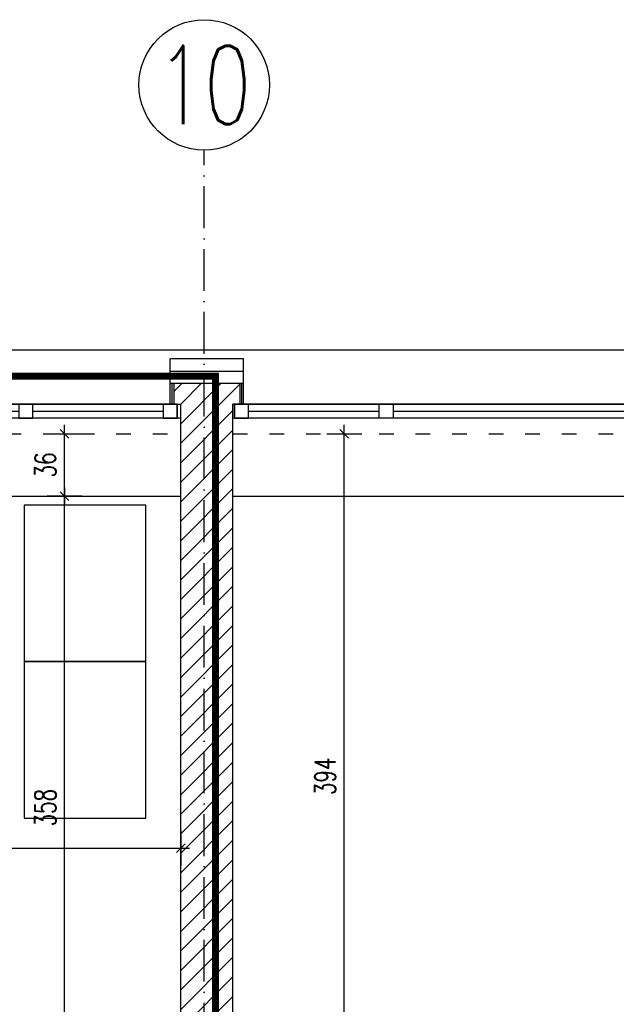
# Model space of a CAD drawing. Header units: millimetres. Extents: x 167273 to 188273, y -125105 to -88145.
# Tile 170 of 210: x 174889 to 175232, y -96503 to -95937. Entities that reach past the tile are written whole.
import ezdxf

# ---------------------------------------------------------------- set-up
doc = ezdxf.new("R2010")
doc.units = ezdxf.units.MM
for name, pattern in [('ACAD_ISO03W100', [30, 12, -18]), ('ACAD_ISO10W100', [18, 12, -3, 0, -3]), ('DASHED', [0.75, 0.5, -0.25])]:
    doc.linetypes.add(name, pattern=pattern)
doc.layers.add('!zakres', color=7, linetype='ACAD_ISO03W100', lineweight=60, true_color=0x8a14ff)
for name, color, linetype in [('a-osie', 1, 'ACAD_ISO10W100'), ('a-wymiary', 9, 'Continuous'), ('b-izolacja', 8, 'BATTING'), ('b-okna', 6, 'Continuous'), ('b-przerywana1', 9, 'ACAD_ISO03W100'), ('b-widokowa', 7, 'Continuous'), ('b-ściany', 2, 'Continuous'), ('c-meble', 5, 'Continuous'), ('h-hatch', 8, 'Continuous')]:
    doc.layers.add(name, color=color, linetype=linetype)
doc.styles.add('PPAB_100', font='romans.shx', dxfattribs={"width": 0.7, "height": 12})
doc.linetypes.add('BATTING', pattern='A,0.0001,-0.1,[134,ltypeshp.shx,S=0.1,R=0,X=-0.1,Y=0],-0.2,[134,ltypeshp.shx,S=0.1,R=180,X=0.1,Y=0],-0.1', length=0.4001)
doc.dimstyles.new('newPPAB_100', dxfattribs={"dimscale": 0, "dimtxt": 16, "dimasz": 1, "dimexe": 10, "dimexo": 10, "dimgap": 5, "dimtad": 1, "dimdec": 0, "dimzin": 0, "dimdsep": 46, "dimtxsty": 'PPAB_100', "dimblk": 'tick_50', "dimcen": 0.09, "dimdle": 5, "dimse1": 1, "dimse2": 1, "dimclrd": 9, "dimclre": 9, "dimclrt": 161, "dimadec": 0, "dimazin": 0, "dimtfac": 1, "dimtdec": 0, "dimtix": 1, "dimtmove": 2, "dimatfit": 0, "dimldrblk": 'tick_50', "dimfxl": 0, "dimtolj": 1, "dimtzin": 0, "dimarcsym": 0})

# ---------------------------------------------------------------- blocks, each defined once
blk = doc.blocks.new('okno_')
at = {"layer": 'b-okna'}
for p, q in [((-166, -4), (-91, -4)), ((-83, -4), (83, -4)), ((91, -4), (166, -4))]:
    blk.add_line(p, q, dxfattribs=at)
for points in [[(-174, -8), (174, -8), (174, 0), (-174, 0)], [(-174, 0), (-166, 0), (-166, -8), (-174, -8)], [(-83, 0), (-91, 0), (-91, -8), (-83, -8)], [(83, 0), (91, 0), (91, -8), (83, -8)], [(166, 0), (174, 0), (174, -8), (166, -8)]]:
    blk.add_lwpolyline(points, close=True, dxfattribs=at)
blk = doc.blocks.new('tick_50')
at = {"color": 9, "ltscale": 20}
for p, q in [((0, 10), (0, -10)), ((-5, 0), (5, 0))]:
    blk.add_line(p, q, dxfattribs=at)
at = {"color": 0}
blk.add_line((2.5, 2.5), (-2.5, -2.5), dxfattribs=at)

msp = doc.modelspace()

# ---------------------------------------------------------------- hatches: boundary and pattern name
at = {"layer": 'h-hatch'}
h = msp.add_hatch(dxfattribs=at)
h.set_pattern_fill('ANSI31', color=256, scale=2.5, style=0)
h.set_pattern_definition([(45, (15000, 0), (-5.61266008, 5.61266008), [])])
h.paths.add_polyline_path([(175011.44, -96157.89), (175015.44, -96157.89), (175015.44, -96145.89), (174977.44, -96145.89), (174977.44, -96157.89), (174981.44, -96157.89), (174981.44, -96568.89), (175011.44, -96568.89)])

# ---------------------------------------------------------------- linework, layer by layer
at = {"layer": '!zakres', "linetype": 'DASHED', "ltscale": 40, "const_width": 4, "flags": 128}
msp.add_lwpolyline([(173465.44, -96805.89), (175001.44, -96805.89), (175001.44, -96141.89), (173465.44, -96141.89)], close=True, dxfattribs=at)
at = {"layer": 'a-osie', "ltscale": 2}
msp.add_line((174994.94, -97211.89), (174994.94, -96011.89), dxfattribs=at)
at = {"layer": 'a-osie', "linetype": 'Continuous'}
msp.add_circle((174994.94, -95974.39), 37.5, dxfattribs=at)
at = {"layer": 'b-izolacja', "ltscale": 16}
msp.add_line((174975.44, -96138.89), (175017.44, -96138.89), dxfattribs=at)
at = {"layer": 'b-izolacja', "ltscale": 2}
for p, q in [((174976.44, -96145.89), (174976.44, -96157.89)), ((175016.44, -96145.89), (175016.44, -96157.89))]:
    msp.add_line(p, q, dxfattribs=at)
at = {"layer": 'b-okna'}
for p, q in [((174975.44, -96157.89), (174635.44, -96157.89)), ((175355.44, -96157.89), (175017.44, -96157.89)), ((174981.44, -96165.89), (174629.44, -96165.89)), ((175361.44, -96165.89), (175011.44, -96165.89))]:
    msp.add_line(p, q, dxfattribs=at)
at = {"layer": 'b-przerywana1', "ltscale": 0.7}
for p, q in [((174629.44, -96174.89), (174981.44, -96174.89)), ((175011.44, -96174.89), (175361.44, -96174.89))]:
    msp.add_line(p, q, dxfattribs=at)
at = {"layer": 'b-widokowa'}
for p, q in [((176896.44, -96126.89), (173493.44, -96126.89)), ((174975.44, -96145.89), (175017.44, -96145.89)), ((174977.44, -96145.89), (174977.44, -96157.89)), ((175015.44, -96145.89), (175015.44, -96157.89)), ((174241.44, -96210.89), (174981.44, -96210.89)), ((175011.44, -96210.89), (175746.44, -96210.89))]:
    msp.add_line(p, q, dxfattribs=at)
at = {"layer": 'b-ściany'}
for p, q in [((175017.44, -96131.89), (174975.44, -96131.89)), ((174975.44, -96157.89), (174975.44, -96131.89)), ((175017.44, -96157.89), (175017.44, -96131.89)), ((174975.44, -96157.89), (174981.44, -96157.89)), ((174981.44, -96568.89), (174981.44, -96157.89)), ((175011.44, -96568.89), (175011.44, -96157.89)), ((175017.44, -96157.89), (175011.44, -96157.89))]:
    msp.add_line(p, q, dxfattribs=at)
at = {"layer": 'c-meble'}
for points in [[(174961.44, -96215.89), (174891.44, -96215.89), (174891.44, -96305.89), (174961.44, -96305.89)], [(174961.44, -96305.89), (174891.44, -96305.89), (174891.44, -96395.89), (174961.44, -96395.89)]]:
    msp.add_lwpolyline(points, close=True, dxfattribs=at)

# ---------------------------------------------------------------- block references
at = {"layer": 'b-okna', "xscale": -1, "rotation": 180}
for p in [(174805.44, -96165.89), (175186.44, -96165.89)]:
    msp.add_blockref('okno_', p, dxfattribs=at)

# ---------------------------------------------------------------- texts
at = {"layer": 'a-osie', "linetype": 'ACAD_ISO10W100', "insert": (174994.94, -95974.39), "char_height": 45, "width": 4405.7835, "attachment_point": 5, "style": 'PPAB_100'}
msp.add_mtext('10', dxfattribs=at)

# ---------------------------------------------------------------- dimensions: what is measured, and where the dimension line sits
at = {"layer": 'a-wymiary'}
for base, p1, p2 in [((174914.68, -96174.89), (174981.44, -96210.89), (174981.44, -96174.89)), ((175075.44, -96174.89), (175011.44, -96568.89), (175011.44, -96174.89)), ((174914.68, -96210.89), (174981.44, -96568.89), (174981.44, -96210.89))]:
    msp.add_linear_dim(base=base, p1=p1, p2=p2, angle=90, dimstyle='newPPAB_100', override={"dimscale": 1}, dxfattribs=at).render()
msp.add_linear_dim(base=(174981.44, -96413.1), p1=(174629.44, -96207.89), p2=(174981.44, -96210.89), dimstyle='newPPAB_100', override={"dimscale": 1}, dxfattribs=at).render()

doc.saveas('drawing.dxf')
